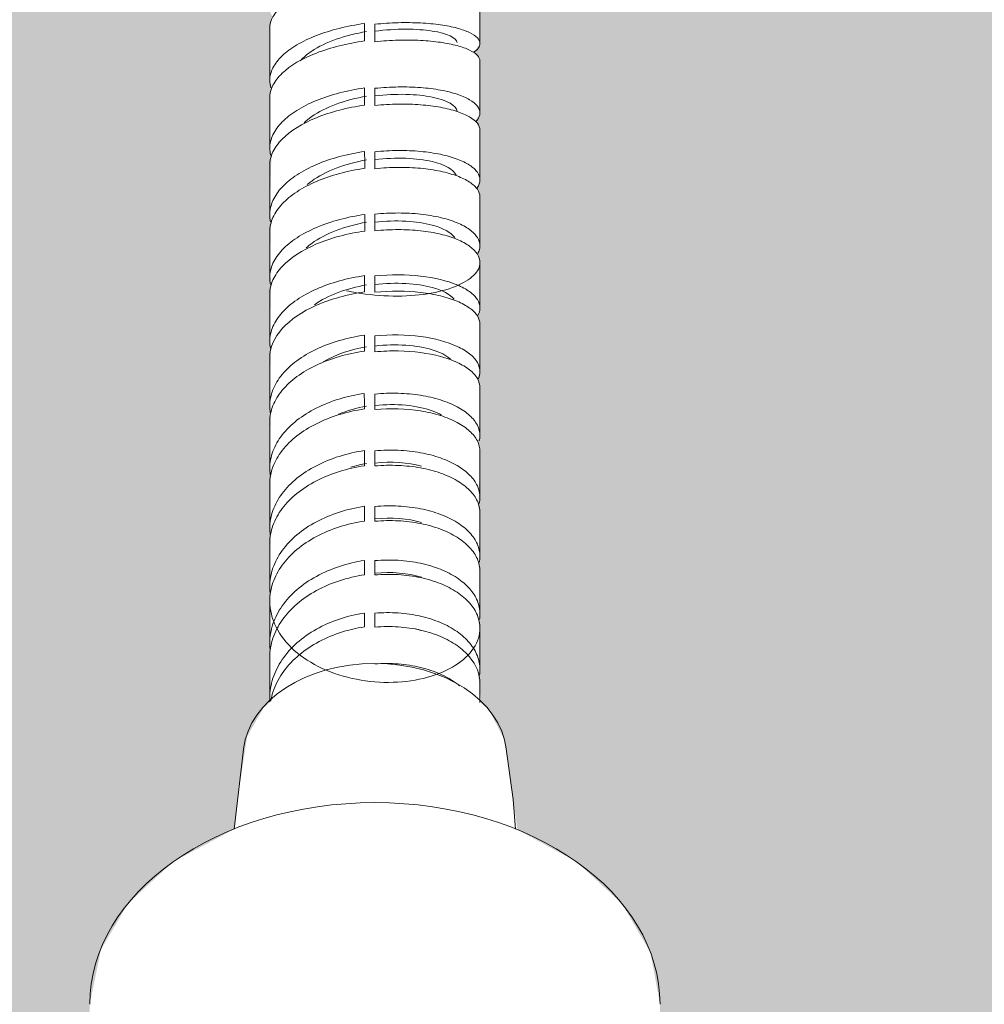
# Model space of a CAD drawing. Header units: millimetres. Extents: x -6760 to -4312, y -944 to 6729.
# Tile 4 of 25: x -6595 to -6553, y 70 to 112. Entities that reach past the tile are written whole.
import ezdxf

# ---------------------------------------------------------------- set-up
doc = ezdxf.new("R2010")
doc.units = ezdxf.units.MM
doc.layers.add('A-WALL', color=7, linetype='Continuous', lineweight=9)
doc.layers.add('E-LITE-EQPM', color=7, linetype='Continuous', lineweight=20)

# ---------------------------------------------------------------- blocks, each defined once
blk = doc.blocks.new('29329_29330_29331 - 29330 BERNI Black wall lamp with LED reader-602394-Alzado_PDF')
at = {"layer": 'E-LITE-EQPM'}
for p, q in [((-6574.996, 113.305), (-6574.996, 111.049)), ((-6583.996, 109.468), (-6583.996, 111.705)), ((-6579.496, 111.128), (-6579.496, 111.875)), ((-6574.996, 110.3), (-6574.996, 108.079)), ((-6579.496, 108.396), (-6579.496, 109.132)), ((-6583.996, 106.571), (-6583.996, 108.722)), ((-6574.996, 107.341), (-6574.996, 105.211)), ((-6579.496, 105.692), (-6579.496, 106.415)), ((-6583.996, 103.72), (-6583.996, 105.836)), ((-6574.996, 104.485), (-6574.996, 102.39)), ((-6579.496, 103.034), (-6579.496, 103.744)), ((-6583.996, 101.033), (-6583.996, 102.997)), ((-6574.996, 101.677), (-6574.996, 99.729)), ((-6579.496, 100.402), (-6579.496, 101.098)), ((-6583.996, 98.294), (-6583.996, 100.327)), ((-6574.996, 99.026), (-6574.996, 97.002)), ((-6579.496, 97.85), (-6579.496, 98.532)), ((-6583.996, 95.536), (-6583.996, 97.602)), ((-6574.996, 96.313), (-6574.996, 94.26)), ((-6579.496, 95.38), (-6579.496, 96.045)), ((-6583.996, 92.862), (-6583.996, 94.857)), ((-6579.496, 92.964), (-6579.496, 93.612)), ((-6574.996, 93.59), (-6574.996, 91.617)), ((-6583.996, 90.3), (-6583.996, 92.199)), ((-6579.496, 90.597), (-6579.496, 91.228)), ((-6574.996, 90.965), (-6574.996, 89.093)), ((-6583.996, 87.806), (-6583.996, 89.654)), ((-6579.496, 88.298), (-6579.496, 88.911)), ((-6574.996, 88.458), (-6574.996, 86.637)), ((-6583.996, 85.382), (-6583.996, 87.178)), ((-6579.496, 86.069), (-6579.496, 86.663)), ((-6574.996, 86.02), (-6574.996, 84.253)), ((-6583.996, 83.034), (-6583.996, 84.774)), ((-6574.996, 83.655), (-6574.996, 82.845)), ((-6585.104, 80.959), (-6585.522, 77.417))]:
    blk.add_line(p, q, dxfattribs=at)
at = {"layer": 'E-LITE-EQPM', "flags": 128}
blk.add_lwpolyline([(-6573.478, 77.42), (-6573.579, 78.69), (-6573.887, 80.959)], dxfattribs=at)
at = {"layer": 'E-LITE-EQPM'}
for centre, major_axis, ratio, start_param, end_param in [((-6588.13, 140.39), (-3.24, 80.878), 0.093066, 4.338915, 4.348805), ((-6588.125, 140.386), (-3.501, 80.856), 0.091619, 4.301896, 4.311787), ((-6588.121, 140.381), (-3.758, 80.835), 0.09006, 4.264871, 4.274763), ((-6588.118, 140.369), (-3.757, 80.807), 0.09006, 4.227784, 4.237673), ((-6588.127, 140.375), (-4.01, 80.811), 0.08839, 4.190777, 4.200665), ((-6588.138, 140.386), (-4.441, 80.812), 0.085212, 4.153919, 4.163806), ((-6588.138, 140.396), (-4.797, 80.809), 0.082234, 4.117076, 4.126964), ((-6588.134, 140.391), (-5.026, 80.786), 0.080123, 4.080156, 4.090046), ((-6588.131, 140.386), (-5.248, 80.764), 0.077914, 4.043237, 4.053126), ((-6588.128, 140.382), (-5.464, 80.743), 0.07561, 4.00632, 4.016209), ((-6588.126, 140.378), (-5.674, 80.723), 0.073215, 3.969408, 3.979297), ((-6579.496, 80.525), (5.642, 0), 0.707107, 1.570796, 3.058407), ((-6579.496, 80.525), (5.642, 0), 0.707107, 0.083186, 1.570796), ((-6579.496, 69.918), (-12.209, 0), 0.707107, 4.712389, 6.283185), ((-6579.496, 69.918), (12.209, 0), 0.707107, 0, 1.570796)]:
    blk.add_ellipse(centre, major_axis=major_axis, ratio=ratio, start_param=start_param, end_param=end_param, dxfattribs=at)
for points in [[(-6579.94, 113.935), (-6580.306, 113.884), (-6581.029, 113.751), (-6582.023, 113.463), (-6582.864, 113.098), (-6583.505, 112.67), (-6583.905, 112.198), (-6583.996, 111.869), (-6583.996, 111.705)], [(-6583.996, 109.468), (-6583.996, 109.65), (-6583.905, 110.014), (-6583.506, 110.534), (-6582.867, 111.005), (-6582.027, 111.405), (-6581.034, 111.717), (-6580.31, 111.857), (-6579.943, 111.909)], [(-6575.979, 111.1), (-6576.003, 111.294), (-6576.786, 111.676), (-6578.591, 111.695), (-6579.496, 111.577)], [(-6574.996, 110.3), (-6574.996, 110.382), (-6575.072, 110.546), (-6575.407, 110.774), (-6575.948, 110.968), (-6576.666, 111.112), (-6577.526, 111.194), (-6578.486, 111.206), (-6579.159, 111.163), (-6579.496, 111.128)], [(-6574.996, 111.049), (-6574.996, 110.922), (-6575.088, 110.794), (-6575.267, 110.676)], [(-6583.951, 109.156), (-6583.981, 109.259), (-6583.996, 109.364), (-6583.996, 109.468)], [(-6579.496, 109.132), (-6579.16, 109.166), (-6578.488, 109.206), (-6577.529, 109.177), (-6576.668, 109.068), (-6575.95, 108.889), (-6575.408, 108.652), (-6575.072, 108.375), (-6574.996, 108.178), (-6574.996, 108.079)], [(-6583.996, 106.571), (-6583.996, 106.765), (-6583.905, 107.151), (-6583.505, 107.703), (-6582.866, 108.202), (-6582.024, 108.625), (-6581.03, 108.951), (-6580.305, 109.096), (-6579.938, 109.149)], [(-6575.979, 108.146), (-6576.003, 108.387), (-6576.786, 108.861), (-6578.591, 108.919), (-6579.496, 108.804)], [(-6574.996, 107.341), (-6574.996, 107.44), (-6575.072, 107.638), (-6575.408, 107.915), (-6575.949, 108.152), (-6576.668, 108.331), (-6577.528, 108.441), (-6578.487, 108.47), (-6579.16, 108.43), (-6579.496, 108.396)], [(-6574.996, 108.079), (-6574.996, 107.955), (-6575.054, 107.833), (-6575.169, 107.716)], [(-6583.957, 106.263), (-6583.983, 106.365), (-6583.996, 106.468), (-6583.996, 106.571)], [(-6583.996, 103.72), (-6583.996, 103.924), (-6583.905, 104.332), (-6583.505, 104.916), (-6582.864, 105.443), (-6582.022, 105.887), (-6581.026, 106.228), (-6580.301, 106.377), (-6579.934, 106.431)], [(-6579.496, 106.415), (-6579.16, 106.45), (-6578.488, 106.486), (-6577.529, 106.446), (-6576.668, 106.319), (-6575.95, 106.116), (-6575.408, 105.851), (-6575.072, 105.542), (-6574.996, 105.322), (-6574.996, 105.211)], [(-6579.932, 105.707), (-6580.299, 105.653), (-6581.024, 105.504), (-6582.019, 105.163), (-6582.862, 104.72), (-6583.504, 104.193), (-6583.905, 103.61), (-6583.996, 103.202), (-6583.996, 102.997)], [(-6574.996, 104.485), (-6574.996, 104.596), (-6575.072, 104.816), (-6575.408, 105.125), (-6575.949, 105.391), (-6576.668, 105.594), (-6577.528, 105.722), (-6578.487, 105.762), (-6579.16, 105.726), (-6579.496, 105.692)], [(-6574.996, 105.211), (-6574.996, 105.096), (-6575.037, 104.982), (-6575.118, 104.871)], [(-6583.996, 101.033), (-6583.996, 101.237), (-6583.904, 101.645), (-6583.502, 102.227), (-6582.86, 102.752), (-6582.015, 103.194), (-6581.019, 103.533), (-6580.295, 103.681), (-6579.928, 103.735)], [(-6583.962, 103.417), (-6583.985, 103.517), (-6583.996, 103.618), (-6583.996, 103.72)], [(-6579.496, 103.744), (-6579.16, 103.778), (-6578.488, 103.812), (-6577.529, 103.76), (-6576.668, 103.615), (-6575.95, 103.388), (-6575.408, 103.094), (-6575.072, 102.754), (-6574.996, 102.512), (-6574.996, 102.39)], [(-6574.996, 102.39), (-6574.996, 102.283), (-6575.025, 102.177), (-6575.083, 102.072)], [(-6583.996, 98.294), (-6583.996, 98.508), (-6583.905, 98.937), (-6583.504, 99.548), (-6582.862, 100.098), (-6582.019, 100.558), (-6581.025, 100.909), (-6580.302, 101.059), (-6579.936, 101.113)], [(-6583.964, 100.737), (-6583.985, 100.836), (-6583.996, 100.934), (-6583.996, 101.033)], [(-6579.936, 100.416), (-6580.668, 100.31), (-6582.096, 99.92), (-6583.626, 98.886), (-6583.996, 98.03), (-6583.996, 97.602)], [(-6579.853, 100.716), (-6580.696, 100.572), (-6581.504, 100.273), (-6582.08, 99.87)], [(-6574.996, 99.729), (-6574.996, 99.612), (-6575.031, 99.496), (-6575.099, 99.382)], [(-6583.996, 95.536), (-6583.996, 95.768), (-6583.905, 96.233), (-6583.506, 96.894), (-6582.867, 97.487), (-6582.027, 97.983), (-6581.035, 98.356), (-6580.312, 98.513), (-6579.946, 98.567)], [(-6583.968, 98.005), (-6583.986, 98.101), (-6583.996, 98.198), (-6583.996, 98.294)], [(-6579.945, 97.886), (-6580.311, 97.832), (-6581.033, 97.675), (-6582.026, 97.302), (-6582.866, 96.808), (-6583.505, 96.215), (-6583.905, 95.554), (-6583.996, 95.09), (-6583.996, 94.857)], [(-6579.853, 98.072), (-6580.527, 97.957), (-6581.179, 97.731), (-6581.707, 97.424)], [(-6574.996, 97.002), (-6574.996, 96.901), (-6575.017, 96.801), (-6575.06, 96.702)], [(-6583.996, 92.862), (-6583.996, 93.109), (-6583.905, 93.604), (-6583.507, 94.307), (-6582.869, 94.938), (-6582.03, 95.462), (-6581.038, 95.856), (-6580.315, 96.018), (-6579.949, 96.073)], [(-6579.496, 96.045), (-6579.159, 96.076), (-6578.487, 96.097), (-6577.527, 96.008), (-6576.667, 95.808), (-6575.948, 95.513), (-6575.407, 95.14), (-6575.072, 94.714), (-6574.996, 94.411), (-6574.996, 94.26)], [(-6583.973, 95.252), (-6583.988, 95.346), (-6583.996, 95.441), (-6583.996, 95.536)], [(-6579.853, 95.524), (-6580.271, 95.452), (-6580.681, 95.335), (-6581.057, 95.179)], [(-6574.996, 94.26), (-6574.996, 94.185), (-6575.005, 94.109), (-6575.024, 94.034)], [(-6583.996, 90.3), (-6583.996, 90.557), (-6583.905, 91.071), (-6583.506, 91.801), (-6582.868, 92.455), (-6582.028, 92.998), (-6581.035, 93.403), (-6580.312, 93.569), (-6579.945, 93.625)], [(-6579.496, 93.612), (-6579.16, 93.643), (-6578.488, 93.659), (-6577.528, 93.553), (-6576.668, 93.328), (-6575.949, 93), (-6575.408, 92.588), (-6575.072, 92.117), (-6574.996, 91.784), (-6574.996, 91.617)], [(-6577.5, 92.963), (-6578.083, 93.116), (-6578.789, 93.168), (-6579.496, 93.088)], [(-6583.977, 92.584), (-6583.989, 92.676), (-6583.996, 92.769), (-6583.996, 92.862)], [(-6579.853, 93.071), (-6580.08, 93.032), (-6580.304, 92.979), (-6580.522, 92.913)], [(-6574.996, 90.965), (-6574.996, 91.131), (-6575.072, 91.465), (-6575.408, 91.936), (-6575.949, 92.349), (-6576.667, 92.678), (-6577.527, 92.903), (-6578.487, 93.009), (-6579.16, 92.994), (-6579.496, 92.964)], [(-6574.996, 91.617), (-6574.996, 91.53), (-6575.006, 91.444), (-6575.026, 91.358)], [(-6583.996, 87.806), (-6583.996, 88.072), (-6583.905, 88.604), (-6583.506, 89.361), (-6582.867, 90.037), (-6582.026, 90.598), (-6581.032, 91.015), (-6580.309, 91.183), (-6579.942, 91.239)], [(-6579.496, 91.228), (-6579.16, 91.258), (-6578.488, 91.271), (-6577.528, 91.154), (-6576.668, 90.912), (-6575.949, 90.562), (-6575.408, 90.123), (-6575.072, 89.624), (-6574.996, 89.27), (-6574.996, 89.093)], [(-6577.5, 90.549), (-6578.083, 90.716), (-6578.789, 90.775), (-6579.496, 90.698)], [(-6574.996, 88.458), (-6574.996, 88.635), (-6575.072, 88.989), (-6575.408, 89.489), (-6575.949, 89.928), (-6576.667, 90.279), (-6577.527, 90.522), (-6578.487, 90.639), (-6579.16, 90.627), (-6579.496, 90.597)], [(-6579.94, 90.607), (-6580.306, 90.552), (-6581.03, 90.384), (-6582.024, 89.968), (-6582.865, 89.408), (-6583.505, 88.733), (-6583.905, 87.976), (-6583.996, 87.444), (-6583.996, 87.178)], [(-6583.979, 90.029), (-6583.99, 90.119), (-6583.996, 90.209), (-6583.996, 90.3)], [(-6579.496, 88.911), (-6579.16, 88.94), (-6578.488, 88.949), (-6577.528, 88.821), (-6576.668, 88.562), (-6575.949, 88.19), (-6575.408, 87.726), (-6575.072, 87.198), (-6574.996, 86.824), (-6574.996, 86.637)], [(-6574.996, 89.093), (-6574.996, 89.009), (-6575.004, 88.924), (-6575.022, 88.841)], [(-6583.996, 85.382), (-6583.996, 85.658), (-6583.905, 86.208), (-6583.505, 86.99), (-6582.866, 87.688), (-6582.024, 88.265), (-6581.03, 88.692), (-6580.306, 88.863), (-6579.94, 88.919)], [(-6579.937, 88.306), (-6580.304, 88.251), (-6581.028, 88.08), (-6582.022, 87.654), (-6582.864, 87.078), (-6583.505, 86.38), (-6583.905, 85.599), (-6583.996, 85.049), (-6583.996, 84.774)], [(-6577.5, 88.2), (-6578.083, 88.38), (-6578.789, 88.447), (-6579.496, 88.372)], [(-6574.996, 86.02), (-6574.996, 86.207), (-6575.072, 86.581), (-6575.408, 87.11), (-6575.949, 87.575), (-6576.667, 87.947), (-6577.527, 88.207), (-6578.487, 88.336), (-6579.16, 88.327), (-6579.496, 88.298)], [(-6583.981, 87.542), (-6583.991, 87.63), (-6583.996, 87.718), (-6583.996, 87.806)], [(-6583.996, 87.178), (-6583.996, 86.8), (-6583.812, 86.046), (-6583.017, 85.034), (-6581.797, 84.25), (-6580.298, 83.773), (-6578.702, 83.644), (-6577.201, 83.866), (-6575.979, 84.393), (-6575.18, 85.147), (-6574.996, 85.729), (-6574.996, 86.02)], [(-6583.996, 83.034), (-6583.996, 83.318), (-6583.905, 83.885), (-6583.505, 84.691), (-6582.865, 85.41), (-6582.023, 86.003), (-6581.029, 86.44), (-6580.304, 86.614), (-6579.938, 86.669)], [(-6579.496, 86.663), (-6579.16, 86.691), (-6578.487, 86.696), (-6577.528, 86.557), (-6576.668, 86.282), (-6575.949, 85.888), (-6575.408, 85.399), (-6575.072, 84.843), (-6574.996, 84.45), (-6574.996, 84.253)], [(-6574.996, 86.637), (-6574.996, 86.555), (-6575.003, 86.473), (-6575.018, 86.392)], [(-6577.5, 85.919), (-6577.585, 85.947), (-6577.674, 85.973), (-6577.764, 85.996)], [(-6583.983, 85.127), (-6583.991, 85.212), (-6583.996, 85.297), (-6583.996, 85.382)], [(-6574.996, 84.253), (-6574.996, 84.174), (-6575.002, 84.094), (-6575.014, 84.015)], [(-6583.991, 82.873), (-6583.994, 82.926), (-6583.996, 82.98), (-6583.996, 83.034)]]:
    blk.add_open_spline(points, degree=3, dxfattribs=at)
for points, knots in [([(-6579.496, 111.875), (-6579.16, 111.91), (-6578.487, 111.953), (-6577.527, 111.942), (-6576.667, 111.86), (-6575.949, 111.717), (-6575.227, 111.459), (-6574.996, 111.213), (-6574.996, 111.049)], [0, 0, 0, 0, 0.142857, 0.285714, 0.428571, 0.571429, 0.714286, 1, 1, 1, 1]), ([(-6579.853, 111.562), (-6580.758, 111.41), (-6581.909, 111.016), (-6582.558, 110.456), (-6582.686, 110.309)], [-1, -1, -1, -1, -0.875, -0.8333333, -0.8333333, -0.8333333, -0.8333333]), ([(-6579.94, 111.162), (-6580.673, 111.057), (-6582.102, 110.704), (-6583.373, 109.961), (-6583.905, 109.267), (-6583.996, 108.904), (-6583.996, 108.722)], [0, 0, 0, 0, 0.333333, 0.666667, 0.833333, 1, 1, 1, 1]), ([(-6579.853, 108.793), (-6580.758, 108.64), (-6581.803, 108.267), (-6582.434, 107.746), (-6582.53, 107.652)], [-1, -1, -1, -1, -0.875, -0.8487042, -0.8487042, -0.8487042, -0.8487042]), ([(-6579.936, 108.413), (-6580.669, 108.307), (-6582.099, 107.938), (-6583.372, 107.152), (-6583.905, 106.416), (-6583.996, 106.03), (-6583.996, 105.836)], [0, 0, 0, 0, 0.333333, 0.666667, 0.833333, 1, 1, 1, 1]), ([(-6579.853, 106.066), (-6580.758, 105.912), (-6581.721, 105.554), (-6582.333, 105.061), (-6582.393, 105.009)], [-1, -1, -1, -1, -0.875, -0.8604947, -0.8604947, -0.8604947, -0.8604947]), ([(-6576.013, 105.42), (-6576.124, 105.648), (-6576.919, 106.112), (-6578.591, 106.192), (-6579.496, 106.078)], [-0.2315532, -0.2315532, -0.2315532, -0.2315532, -0.125, 0, 0, 0, 0]), ([(-6579.853, 103.398), (-6580.758, 103.244), (-6581.747, 102.876), (-6582.365, 102.366), (-6582.438, 102.3)], [-1, -1, -1, -1, -0.875, -0.8567862, -0.8567862, -0.8567862, -0.8567862]), ([(-6576.077, 102.742), (-6576.233, 102.954), (-6577.03, 103.412), (-6578.591, 103.509), (-6579.496, 103.398)], [-0.2161942, -0.2161942, -0.2161942, -0.2161942, -0.125, 0, 0, 0, 0]), ([(-6579.928, 103.024), (-6580.295, 102.971), (-6581.019, 102.823), (-6582.347, 102.373), (-6583.369, 101.714), (-6583.904, 100.938), (-6583.996, 100.53), (-6583.996, 100.327)], [0, 0, 0, 0, 0.166667, 0.333333, 0.666667, 0.833333, 1, 1, 1, 1]), ([(-6574.996, 101.677), (-6574.996, 101.92), (-6575.227, 102.283), (-6575.949, 102.675), (-6576.668, 102.903), (-6577.528, 103.049), (-6578.487, 103.1), (-6579.16, 103.067), (-6579.496, 103.034)], [0, 0, 0, 0, 0.285714, 0.428571, 0.571429, 0.714286, 0.857143, 1, 1, 1, 1]), ([(-6580.712, 100.469), (-6580.571, 100.437), (-6579.916, 100.307), (-6578.704, 100.196), (-6577.202, 100.301), (-6575.979, 100.624), (-6575.18, 101.109), (-6574.996, 101.487), (-6574.996, 101.677)], [0.4133126, 0.4133126, 0.4133126, 0.4133126, 0.4444444, 0.5555556, 0.6666667, 0.7777778, 0.8888889, 1, 1, 1, 1]), ([(-6579.496, 101.098), (-6578.822, 101.165), (-6577.474, 101.156), (-6576.127, 100.829), (-6575.407, 100.435), (-6575.072, 100.094), (-6574.996, 99.85), (-6574.996, 99.729)], [0, 0, 0, 0, 0.285714, 0.571429, 0.714286, 0.857143, 1, 1, 1, 1]), ([(-6576.104, 100.108), (-6576.27, 100.307), (-6577.066, 100.746), (-6578.591, 100.841), (-6579.496, 100.729)], [-0.2112386, -0.2112386, -0.2112386, -0.2112386, -0.125, 0, 0, 0, 0]), ([(-6574.996, 99.026), (-6574.996, 99.147), (-6575.071, 99.391), (-6575.406, 99.733), (-6575.947, 100.029), (-6576.664, 100.259), (-6577.81, 100.459), (-6578.821, 100.467), (-6579.496, 100.402)], [0, 0, 0, 0, 0.142857, 0.285714, 0.428571, 0.571429, 0.714286, 1, 1, 1, 1]), ([(-6579.496, 98.532), (-6578.822, 98.596), (-6577.473, 98.572), (-6576.127, 98.206), (-6575.407, 97.773), (-6575.071, 97.4), (-6574.996, 97.134), (-6574.996, 97.002)], [0, 0, 0, 0, 0.285714, 0.571429, 0.714286, 0.857143, 1, 1, 1, 1]), ([(-6576.256, 97.544), (-6576.439, 97.699), (-6577.22, 98.101), (-6578.591, 98.207), (-6579.496, 98.097)], [-0.1898669, -0.1898669, -0.1898669, -0.1898669, -0.125, 0, 0, 0, 0]), ([(-6574.996, 96.313), (-6574.996, 96.446), (-6575.071, 96.711), (-6575.406, 97.085), (-6575.946, 97.411), (-6576.902, 97.752), (-6578.147, 97.92), (-6579.158, 97.881), (-6579.496, 97.85)], [0, 0, 0, 0, 0.142857, 0.285714, 0.428571, 0.571429, 0.857143, 1, 1, 1, 1]), ([(-6579.946, 95.407), (-6580.678, 95.297), (-6582.105, 94.865), (-6583.374, 93.879), (-6583.905, 92.94), (-6583.996, 92.446), (-6583.996, 92.199)], [0, 0, 0, 0, 0.333333, 0.666667, 0.833333, 1, 1, 1, 1]), ([(-6576.643, 95.146), (-6576.762, 95.212), (-6577.484, 95.54), (-6578.591, 95.653), (-6579.496, 95.548)], [-0.1532905, -0.1532905, -0.1532905, -0.1532905, -0.125, 0, 0, 0, 0]), ([(-6574.996, 93.59), (-6574.996, 93.741), (-6575.072, 94.044), (-6575.407, 94.47), (-6575.948, 94.844), (-6576.666, 95.14), (-6577.813, 95.407), (-6578.823, 95.441), (-6579.496, 95.38)], [0, 0, 0, 0, 0.142857, 0.285714, 0.428571, 0.571429, 0.714286, 1, 1, 1, 1]), ([(-6579.943, 92.975), (-6580.675, 92.865), (-6582.103, 92.421), (-6583.373, 91.399), (-6583.905, 90.424), (-6583.996, 89.911), (-6583.996, 89.654)], [0, 0, 0, 0, 0.333333, 0.666667, 0.833333, 1, 1, 1, 1]), ([(-6579.936, 86.076), (-6580.302, 86.021), (-6581.026, 85.848), (-6582.021, 85.411), (-6582.863, 84.819), (-6583.504, 84.101), (-6583.832, 83.443), (-6583.933, 83.037), (-6583.955, 82.91)], [0, 0, 0, 0, 0.1666667, 0.3333333, 0.5, 0.6666667, 0.8333333, 0.9085255, 0.9085255, 0.9085255, 0.9085255]), ([(-6574.996, 83.655), (-6574.996, 84.049), (-6575.227, 84.638), (-6575.949, 85.292), (-6576.667, 85.686), (-6577.527, 85.962), (-6578.487, 86.102), (-6579.159, 86.097), (-6579.496, 86.069)], [0, 0, 0, 0, 0.285714, 0.428571, 0.571429, 0.714286, 0.857143, 1, 1, 1, 1]), ([(-6579.496, 84.487), (-6579.16, 84.514), (-6578.487, 84.516), (-6577.528, 84.366), (-6576.668, 84.074), (-6576.14, 83.77), (-6575.894, 83.579), (-6575.854, 83.546)], [0, 0, 0, 0, 0.1428571, 0.2857143, 0.4285714, 0.5714286, 0.6006672, 0.6006672, 0.6006672, 0.6006672])]:
    blk.add_open_spline(points, degree=3, knots=knots, dxfattribs=at)

msp = doc.modelspace()

# ---------------------------------------------------------------- hatches: boundary and pattern name
at = {"layer": 'A-WALL', "true_color": 0xf7f7f7}
h = msp.add_hatch(color=7, dxfattribs=at)
h.paths.add_polyline_path([(-6729.496, -62.976), (-6429.496, -62.976), (-6429.496, 600), (-6729.496, 600), (-6729.496, 108.057)])
h.paths.add_polyline_path([(-6574.996, 126.265), (-6575.266, 126.289), (-6575.103, 126.262)])
h.paths.add_polyline_path([(-6579.496, 18.859), (-6582.656, 19.153), (-6585.611, 20.021), (-6588.129, 21.387), (-6590.069, 23.175), (-6591.289, 25.257), (-6591.705, 27.492), (-6591.705, 69.918), (-6591.225, 72.26), (-6590.069, 74.235), (-6588.129, 76.023), (-6585.518, 77.419), (-6585.441, 78.257), (-6584.966, 81.386), (-6584.256, 82.626), (-6583.96, 82.876), (-6583.996, 83.288), (-6583.952, 92.437), (-6583.925, 92.588), (-6583.996, 92.975), (-6583.959, 95.048), (-6583.956, 95.391), (-6583.996, 95.711), (-6583.956, 97.791), (-6583.942, 98.116), (-6583.996, 98.294), (-6583.948, 100.54), (-6583.931, 100.83), (-6583.996, 101.256), (-6583.948, 103.213), (-6583.901, 103.421), (-6583.996, 103.72), (-6583.931, 106.114), (-6583.895, 106.268), (-6583.996, 106.571), (-6583.996, 108.722), (-6583.923, 109.263), (-6583.996, 109.468), (-6583.977, 111.771), (-6583.892, 112.195), (-6583.996, 112.46), (-6583.95, 114.873), (-6583.861, 115.182), (-6583.996, 115.58), (-6583.947, 117.762), (-6583.861, 118.071), (-6583.996, 118.461), (-6583.996, 120.695), (-6583.873, 121.229), (-6583.996, 121.475), (-6583.996, 123.808), (-6583.846, 124.337), (-6583.996, 124.731), (-6583.996, 126.942), (-6583.86, 127.216), (-6583.724, 127.346), (-6583.996, 127.836), (-6583.958, 130.099), (-6583.86, 130.27), (-6583.654, 130.467), (-6583.731, 130.503), (-6583.996, 130.923), (-6583.996, 133.142), (-6583.86, 133.342), (-6583.496, 133.585), (-6583.79, 133.728), (-6583.996, 133.939), (-6583.996, 135.989), (-6583.86, 136.241), (-6583.625, 136.396), (-6583.755, 136.474), (-6583.987, 136.834), (-6583.97, 137.083), (-6583.877, 139.572), (-6583.709, 139.626), (-6582.962, 139.882), (-6583.027, 140.004), (-6583.905, 140.232), (-6583.996, 140.322), (-6583.996, 142.475), (-6583.86, 142.579), (-6582.962, 142.882), (-6583.012, 142.997), (-6583.871, 143.207), (-6583.996, 143.311), (-6583.996, 145.533), (-6583.859, 145.618), (-6582.971, 145.855), (-6582.962, 146.098), (-6583.86, 146.272), (-6583.996, 146.357), (-6583.996, 148.409), (-6583.859, 148.529), (-6582.962, 148.84), (-6583.012, 148.896), (-6583.86, 149.126), (-6583.996, 149.247), (-6583.996, 151.409), (-6583.86, 151.529), (-6582.962, 151.84), (-6583.012, 151.896), (-6583.884, 152.141), (-6583.996, 152.247), (-6583.996, 154.409), (-6583.86, 154.529), (-6582.962, 154.84), (-6583.013, 154.896), (-6583.86, 155.126), (-6583.996, 155.247), (-6583.996, 157.409), (-6583.86, 157.529), (-6582.962, 157.84), (-6583.012, 157.896), (-6583.86, 158.126), (-6583.996, 158.247), (-6583.996, 160.409), (-6583.86, 160.529), (-6582.962, 160.84), (-6583.012, 160.896), (-6583.86, 161.126), (-6583.996, 161.247), (-6583.996, 163.409), (-6583.86, 163.529), (-6582.962, 163.84), (-6583.012, 163.896), (-6583.86, 164.126), (-6583.996, 164.247), (-6583.996, 166.409), (-6583.86, 166.529), (-6582.962, 166.84), (-6583.012, 166.896), (-6583.86, 167.126), (-6583.996, 167.247), (-6583.996, 169.409), (-6583.86, 169.529), (-6582.962, 169.84), (-6583.012, 169.896), (-6583.86, 170.126), (-6583.996, 170.247), (-6583.996, 172.409), (-6583.86, 172.529), (-6582.962, 172.84), (-6583.012, 172.896), (-6583.86, 173.126), (-6583.996, 173.247), (-6583.996, 175.409), (-6583.86, 175.529), (-6582.962, 175.84), (-6583.012, 175.896), (-6583.86, 176.126), (-6583.996, 176.247), (-6583.996, 178.458), (-6583.859, 178.562), (-6582.967, 178.842), (-6583.012, 178.985), (-6583.859, 179.185), (-6583.996, 179.285), (-6583.996, 181.519), (-6583.859, 181.604), (-6582.979, 181.792), (-6582.962, 182.089), (-6583.859, 182.259), (-6583.996, 182.335), (-6583.996, 184.39), (-6583.859, 184.51), (-6582.962, 184.838), (-6583.012, 184.882), (-6583.859, 185.107), (-6583.996, 185.218), (-6583.996, 187.39), (-6583.859, 187.51), (-6582.962, 187.838), (-6583.012, 187.882), (-6583.859, 188.107), (-6583.996, 188.218), (-6583.996, 190.39), (-6583.859, 190.51), (-6582.962, 190.838), (-6583.012, 190.882), (-6583.859, 191.107), (-6583.996, 191.218), (-6583.996, 193.39), (-6583.859, 193.51), (-6582.962, 193.838), (-6583.012, 193.882), (-6583.859, 194.107), (-6583.996, 194.218), (-6583.996, 196.39), (-6583.859, 196.51), (-6582.962, 196.838), (-6583.012, 196.882), (-6583.859, 197.107), (-6583.996, 197.218), (-6583.996, 199.39), (-6583.859, 199.51), (-6582.962, 199.838), (-6583.012, 199.882), (-6583.859, 200.107), (-6583.996, 200.218), (-6583.996, 202.39), (-6583.859, 202.51), (-6582.962, 202.838), (-6583.012, 202.882), (-6583.859, 203.107), (-6583.996, 203.218), (-6583.996, 205.39), (-6583.842, 205.515), (-6582.962, 205.838), (-6583.031, 205.886), (-6583.859, 206.107), (-6583.996, 206.218), (-6583.996, 207), (-6584.496, 207), (-6584.942, 212.737), (-6585.175, 215.748), (-6585.286, 222.879), (-6585.286, 230.284), (-6586.695, 230.387), (-6593.835, 231.516), (-6600.136, 233.129), (-6606.632, 235.493), (-6612.493, 238.266), (-6618.828, 242.125), (-6623.903, 245.889), (-6629.358, 250.905), (-6633.606, 255.592), (-6637.973, 261.568), (-6641.23, 267.002), (-6644.375, 273.792), (-6646.592, 280.12), (-6648.151, 286.344), (-6649.159, 293.139), (-6649.387, 297.785), (-6649.461, 297.785), (-6649.496, 297.957), (-6649.823, 297.957), (-6649.823, 295.887), (-6650.797, 295.887), (-6651.287, 296.143), (-6651.451, 296.588), (-6651.411, 303.557), (-6651.26, 303.922), (-6650.797, 304.113), (-6649.823, 304.113), (-6649.823, 302.043), (-6649.459, 302.043), (-6649.322, 304.8), (-6649.26, 304.8), (-6649.159, 306.861), (-6648.151, 313.656), (-6646.482, 320.32), (-6644.167, 326.788), (-6641.23, 332.998), (-6637.699, 338.89), (-6633.606, 344.408), (-6628.993, 349.497), (-6623.903, 354.111), (-6618.386, 358.203), (-6613.682, 361.078), (-6677.827, 361.142), (-6678.522, 361.467), (-6678.893, 361.782), (-6679.192, 362.182), (-6679.385, 362.606), (-6679.485, 363.012), (-6679.475, 363.627), (-6659.374, 529.744), (-6658.958, 530.404), (-6658.596, 530.732), (-6658.28, 530.929), (-6657.593, 531.121), (-6656.84, 531.153), (-6586.296, 531.153), (-6586.296, 545), (-6586.064, 546.76), (-6585.385, 548.4), (-6584.304, 549.808), (-6582.896, 550.889), (-6581.256, 551.568), (-6579.496, 551.8), (-6577.736, 551.568), (-6576.096, 550.889), (-6574.687, 549.808), (-6573.607, 548.4), (-6572.927, 546.76), (-6572.696, 544.643), (-6572.696, 531.153), (-6501.135, 531.089), (-6500.518, 530.816), (-6500.21, 530.604), (-6499.789, 530.072), (-6499.617, 529.744), (-6499.477, 529.117), (-6479.506, 363.012), (-6479.702, 362.368), (-6479.897, 362.009), (-6480.365, 361.539), (-6480.844, 361.263), (-6481.34, 361.121), (-6482.204, 361.078), (-6545.403, 361.078), (-6540.163, 357.875), (-6535.083, 354.106), (-6529.633, 349.095), (-6525.385, 344.408), (-6521.018, 338.432), (-6517.761, 332.998), (-6514.617, 326.208), (-6512.4, 319.88), (-6510.841, 313.656), (-6509.812, 306.434), (-6509.605, 302.215), (-6509.531, 302.215), (-6509.496, 302.043), (-6509.168, 302.043), (-6509.168, 304.113), (-6508.194, 304.113), (-6507.732, 303.922), (-6507.54, 303.318), (-6507.581, 296.443), (-6507.732, 296.078), (-6508.194, 295.887), (-6509.168, 295.887), (-6509.168, 297.957), (-6509.532, 297.957), (-6509.66, 295.2), (-6509.732, 295.2), (-6509.833, 293.139), (-6510.841, 286.344), (-6512.627, 279.354), (-6514.824, 273.212), (-6517.761, 267.002), (-6521.293, 261.11), (-6525.385, 255.592), (-6529.998, 250.503), (-6535.088, 245.889), (-6540.606, 241.797), (-6547.084, 237.988), (-6553.339, 235.103), (-6559.616, 232.904), (-6566.35, 231.269), (-6573.303, 230.304), (-6573.706, 230.284), (-6573.774, 218.497), (-6573.826, 215.125), (-6574.383, 208.585), (-6574.496, 207), (-6574.996, 207), (-6574.996, 204.778), (-6575.149, 204.655), (-6575.98, 204.441), (-6576.068, 204.382), (-6576.044, 204.3), (-6575.109, 204.046), (-6574.996, 203.958), (-6575.04, 201.735), (-6575.109, 201.668), (-6575.98, 201.441), (-6576.062, 201.403), (-6576.044, 201.3), (-6575.109, 201.046), (-6574.996, 200.958), (-6574.996, 198.778), (-6575.109, 198.668), (-6575.98, 198.441), (-6576.062, 198.403), (-6576.044, 198.3), (-6575.109, 198.046), (-6574.996, 197.958), (-6574.996, 195.778), (-6575.109, 195.668), (-6575.98, 195.441), (-6576.062, 195.403), (-6576.044, 195.3), (-6575.109, 195.046), (-6574.996, 194.958), (-6574.996, 192.778), (-6575.109, 192.668), (-6575.98, 192.441), (-6576.062, 192.403), (-6576.044, 192.3), (-6575.109, 192.046), (-6574.996, 191.958), (-6574.996, 189.778), (-6575.109, 189.668), (-6575.98, 189.441), (-6576.062, 189.403), (-6576.044, 189.3), (-6575.109, 189.046), (-6574.996, 188.958), (-6574.996, 186.778), (-6575.109, 186.668), (-6575.98, 186.441), (-6576.062, 186.403), (-6576.044, 186.3), (-6575.109, 186.046), (-6574.996, 185.958), (-6574.996, 183.778), (-6575.109, 183.668), (-6575.98, 183.441), (-6576.062, 183.403), (-6576.044, 183.3), (-6575.109, 183.046), (-6574.996, 182.958), (-6574.996, 180.899), (-6575.109, 180.758), (-6575.832, 180.513), (-6575.894, 180.474), (-6575.194, 180.254), (-6574.996, 180.063), (-6574.996, 177.822), (-6575.109, 177.698), (-6575.442, 177.573), (-6576.045, 177.389), (-6575.193, 177.157), (-6574.996, 176.938), (-6574.996, 174.762), (-6575.109, 174.652), (-6575.979, 174.427), (-6576.066, 174.388), (-6576.048, 174.291), (-6575.109, 174.031), (-6574.996, 173.93), (-6574.996, 171.762), (-6575.109, 171.652), (-6575.979, 171.427), (-6576.066, 171.388), (-6576.048, 171.291), (-6575.109, 171.031), (-6574.996, 170.93), (-6574.996, 168.762), (-6575.109, 168.652), (-6575.979, 168.427), (-6576.066, 168.388), (-6576.048, 168.291), (-6575.109, 168.031), (-6574.996, 167.93), (-6574.996, 165.762), (-6575.109, 165.652), (-6575.979, 165.427), (-6576.066, 165.388), (-6576.048, 165.291), (-6575.109, 165.031), (-6574.996, 164.93), (-6574.996, 162.762), (-6575.109, 162.652), (-6575.979, 162.427), (-6576.066, 162.388), (-6576.048, 162.291), (-6575.109, 162.031), (-6574.996, 161.93), (-6574.996, 159.762), (-6575.109, 159.652), (-6575.979, 159.427), (-6576.066, 159.388), (-6576.048, 159.291), (-6575.109, 159.031), (-6574.996, 158.93), (-6574.996, 156.762), (-6575.109, 156.652), (-6575.979, 156.427), (-6576.066, 156.388), (-6576.048, 156.291), (-6575.109, 156.031), (-6574.996, 155.93), (-6574.996, 153.762), (-6575.109, 153.652), (-6575.979, 153.427), (-6576.066, 153.388), (-6576.048, 153.291), (-6575.109, 153.031), (-6574.996, 152.93), (-6574.996, 150.762), (-6575.109, 150.652), (-6575.979, 150.427), (-6576.066, 150.388), (-6576.048, 150.291), (-6575.109, 150.031), (-6574.996, 149.93), (-6574.996, 147.762), (-6575.109, 147.652), (-6575.979, 147.427), (-6576.066, 147.388), (-6576.048, 147.291), (-6575.108, 147.031), (-6574.996, 146.93), (-6574.996, 144.878), (-6575.109, 144.737), (-6575.817, 144.497), (-6575.885, 144.455), (-6575.22, 144.255), (-6574.996, 144.028), (-6574.996, 141.804), (-6575.109, 141.68), (-6575.441, 141.556), (-6575.979, 141.36), (-6575.12, 141.089), (-6574.996, 140.957), (-6574.996, 138.795), (-6575.109, 138.672), (-6575.441, 138.548), (-6575.977, 138.353), (-6575.216, 138.149), (-6574.996, 137.944), (-6575.052, 135.32), (-6575.536, 135.333), (-6575.988, 135.289), (-6576.121, 134.904), (-6575.978, 134.532), (-6574.996, 134.505), (-6574.996, 132.489), (-6575.443, 132.412), (-6576.033, 132.3), (-6576.104, 131.972), (-6575.977, 131.799), (-6574.996, 131.679), (-6574.996, 129.369), (-6575.999, 129.306), (-6576.121, 128.94), (-6576.023, 128.565), (-6575.97, 128.547), (-6574.996, 128.573), (-6575.05, 126.254), (-6575.108, 126.212), (-6575.175, 126.23), (-6575.536, 126.202), (-6576.018, 126.163), (-6576.121, 125.879), (-6575.976, 125.547), (-6574.996, 125.474), (-6574.996, 123.123), (-6575.442, 122.967), (-6576.095, 122.859), (-6576.121, 122.796), (-6575.976, 122.561), (-6575.108, 122.426), (-6574.996, 122.339), (-6574.996, 120.012), (-6575.109, 119.851), (-6575.109, 119.923), (-6575.268, 119.798), (-6575.977, 119.605), (-6575.108, 119.376), (-6574.996, 119.237), (-6574.996, 116.934), (-6575.268, 116.64), (-6575.437, 116.532), (-6575.087, 116.323), (-6574.996, 116.168), (-6574.996, 114.067), (-6575.282, 113.768), (-6575.421, 113.663), (-6575.108, 113.497), (-6574.996, 113.305), (-6574.996, 111.049), (-6575.267, 110.65), (-6575.109, 110.543), (-6574.996, 110.3), (-6575.009, 108.057), (-6575.212, 107.72), (-6575.106, 107.627), (-6574.996, 107.341), (-6574.996, 105.211), (-6575.126, 104.828), (-6575.073, 104.708), (-6574.996, 104.485), (-6575.004, 102.374), (-6575.108, 102.036), (-6574.996, 101.677), (-6574.996, 99.729), (-6575.108, 99.387), (-6574.996, 99.026), (-6574.996, 97.002), (-6575.108, 96.707), (-6574.996, 96.313), (-6574.996, 94.26), (-6575.098, 93.999), (-6574.996, 93.571), (-6575.052, 91.46), (-6575.087, 91.363), (-6574.996, 90.856), (-6575.033, 88.984), (-6575.063, 88.77), (-6574.996, 88.286), (-6575.015, 86.576), (-6575.072, 86.397), (-6574.996, 85.784), (-6575.014, 84.193), (-6575.066, 84.02), (-6574.996, 83.355), (-6574.935, 82.794), (-6574.609, 82.52), (-6573.939, 81.218), (-6573.391, 77.394), (-6570.863, 76.023), (-6568.923, 74.235), (-6567.703, 72.153), (-6567.287, 69.918), (-6567.287, 27.492), (-6567.703, 25.257), (-6568.989, 23.114), (-6570.863, 21.387), (-6573.455, 19.997), (-6576.336, 19.153), (-6577.23, 19.07)])
h.paths.add_polyline_path([(-6582.92, 124.706), (-6582.894, 124.748), (-6582.906, 124.731)])
h.paths.add_polyline_path([(-6583.012, 127.705), (-6582.886, 127.868), (-6582.999, 127.725)])
h.paths.add_polyline_path([(-6583.012, 136.761), (-6582.927, 136.834), (-6583, 136.777)])
h.paths.add_polyline_path([(-6580.291, 137.089), (-6579.914, 137.091), (-6579.948, 137.156), (-6580.283, 137.091)])
h.paths.add_polyline_path([(-6579.496, 182.158), (-6579.495, 182.158), (-6578.647, 182.281)])
h.paths.add_polyline_path([(-6479.506, 361.159), (-6479.506, 361.159), (-6478.941, 361.159)])
h.paths.add_polyline_path([(-6480.411, 361.159), (-6480.411, 361.159), (-6480.232, 361.159)])
h.paths.add_polyline_path([(-6480.669, 361.159), (-6480.635, 361.159), (-6480.411, 361.159)])

# ---------------------------------------------------------------- block references
at = {"layer": 'E-LITE-EQPM'}
msp.add_blockref('29329_29330_29331 - 29330 BERNI Black wall lamp with LED reader-602394-Alzado_PDF', (0, 0), dxfattribs=at)

doc.saveas('drawing.dxf')
